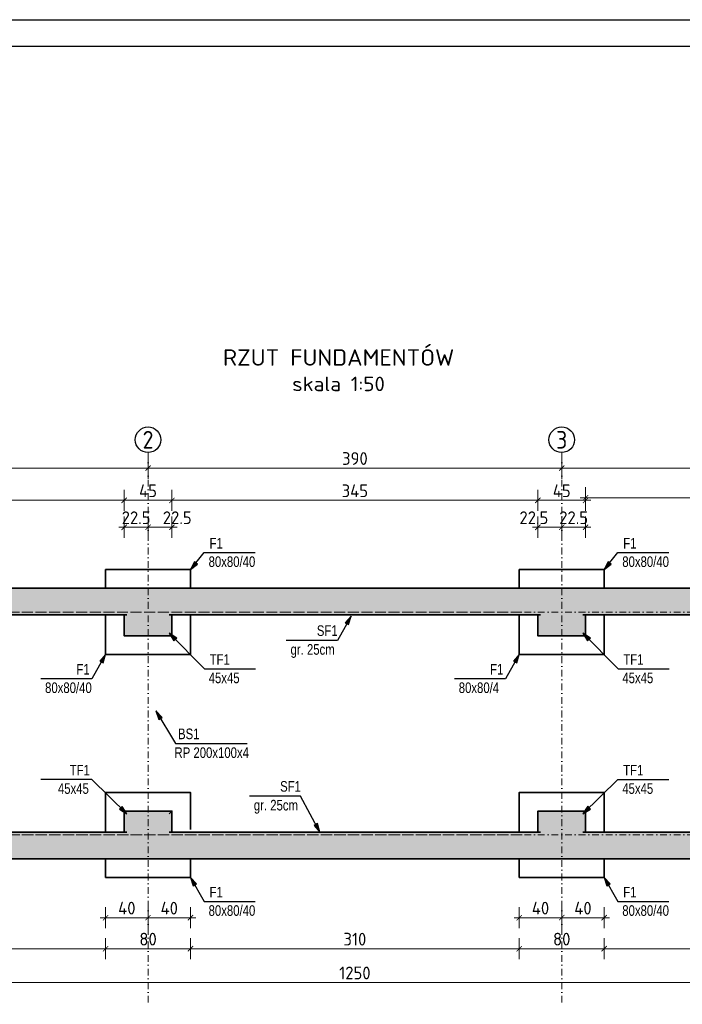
# Model space of a CAD drawing. Header units: millimetres. Extents: x -28780 to -24680, y -4813 to -596.
# Tile 7 of 10: x -27893 to -27269, y -1524 to -596. Entities that reach past the tile are written whole.
import ezdxf
from ezdxf.enums import TextEntityAlignment as Align

# ---------------------------------------------------------------- set-up
doc = ezdxf.new("R2010")
doc.units = ezdxf.units.MM
doc.header["$LTSCALE"] = 25
doc.linetypes.add('CONTINOUS', pattern=[0, 0])
doc.linetypes.add('DASHDOTX2', pattern=[50.8, 25.4, -12.7, 0, -12.7])
for name, color, linetype, lineweight in [('B_HATCH', 8, 'Continuous', 0), ('C_OPIS OSI', 163, 'CONTINOUS', 25), ('C_OPISY', 51, 'Continuous', 13), ('C_WYMIARY', 113, 'Continuous', 13), ('G_FUNDAMENTY', 60, 'Continuous', 35), ('G_ŻELBET SŁUPY', 154, 'Continuous', 35), ('G_ŻELBET ŚCIANY', 86, 'Continuous', 35), ('MW_osie', 252, 'DASHDOTX2', 9)]:
    doc.layers.add(name, color=color, linetype=linetype, lineweight=lineweight)
for name, color, linetype in [('BA_odn', 8, 'Continuous'), ('BA_ram', 2, 'Continuous'), ('BA_txc', 40, 'Continuous'), ('ramka_wewnetrzna', 2, 'Continuous'), ('ramka_zewnetrzna', 1, 'Continuous')]:
    doc.layers.add(name, color=color, linetype=linetype)
doc.styles.add('BIKWYM', font='bikromsw.shx', dxfattribs={"width": 0.8})
doc.styles.add('isocpeur', font='isocpeur.ttf', dxfattribs={"width": 0.95})
doc.styles.add('konstrux', font='txt', dxfattribs={"width": 0.95})
doc.styles.get("Standard").update_dxf_attribs({"font": 'arial.ttf'})
doc.dimstyles.new('BA_ST_50_cm', dxfattribs={"dimscale": 0.5, "dimtxt": 25, "dimasz": 1.666667, "dimexe": 24, "dimexo": 0, "dimgap": 7.5, "dimtad": 1, "dimdec": 1, "dimrnd": 0.5, "dimdsep": 46, "dimtxsty": 'BIKWYM', "dimblk": 'WYM-ST', "dimcen": 0, "dimdle": 20, "dimclrd": 256, "dimclre": 256, "dimclrt": 7, "dimadec": 0, "dimazin": 0, "dimtfac": 0.033333, "dimtdec": 1, "dimtix": 1, "dimtmove": 2, "dimatfit": 3, "dimldrblk": 'WYM-ST', "dimfxl": 1, "dimtvp": 0.8, "dimtolj": 1, "dimtzin": 0, "dimarcsym": 0})
doc.dimstyles.new('k_50', dxfattribs={"dimtxt": 12, "dimasz": 2.5, "dimexe": 0.18, "dimexo": 0.0625, "dimgap": 3, "dimtad": 1, "dimtoh": 1, "dimdec": 0, "dimzin": 0, "dimdsep": 46, "dimtxsty": 'isocpeur', "dimblk": 'usero', "dimcen": 0.045, "dimse1": 1, "dimse2": 1, "dimclrd": 256, "dimclrt": 256, "dimadec": 0, "dimazin": 0, "dimtfac": 1, "dimtdec": 0, "dimtix": 1, "dimtmove": 0, "dimatfit": 3, "dimldrblk": 'DOT', "dimfxl": 0.18, "dimtolj": 1, "dimtzin": 0, "dimlwd": 0, "dimarcsym": 0})

# ---------------------------------------------------------------- blocks, each defined once
blk = doc.blocks.new('*U254')
at = {"layer": 'ramka_wewnetrzna'}
blk.add_lwpolyline([(30, 5), (30, 292), (815, 292), (815, 5)], close=True, dxfattribs=at)
at = {"layer": 'ramka_zewnetrzna'}
blk.add_lwpolyline([(0, 0), (0, 297), (820, 297), (820, 0)], close=True, dxfattribs=at)
for tag, height, p in [('TYTUL', 10, (21.33, -10.84)), ('SKALA', 5, (47.88, -22.75)), ('JEDNOSTKA', 5, (56.5, -30.22))]:
    blk.add_attdef(tag, text='', height=height).set_placement(p, align=Align.MIDDLE_LEFT)
blk = doc.blocks.new('WYM-ST')
blk.add_hatch(color=256).paths.add_polyline_path([(0, 0), (-13, 2.9), (-13, -2.9)])
blk.add_lwpolyline([(0, 0), (-13, 2.9), (-13, -2.9), (0, 0)])
blk = doc.blocks.new('usero')
at = {"lineweight": 0}
for p, q in [((0, 4), (0, -4)), ((-2, 0), (2, 0))]:
    blk.add_line(p, q, dxfattribs=at)
at = {"lineweight": 0, "const_width": 0.3}
blk.add_lwpolyline([(1, 1), (-1, -1)], dxfattribs=at)
blk = doc.blocks.new('*D975')
at = {"layer": 'C_WYMIARY', "lineweight": 0}
blk.add_line((-27809.69, -1442.7), (-27774.69, -1442.7), dxfattribs=at)
at = {"layer": 'Defpoints', "color": 0}
for p in [(-27812.19, -1404.69), (-27772.19, -1404.69), (-27772.19, -1442.7)]:
    blk.add_point(p, dxfattribs=at)
at = {"layer": 'C_WYMIARY', "lineweight": 0, "xscale": 2.5, "yscale": 2.5, "zscale": 2.5, "rotation": 180}
blk.add_blockref('usero', (-27812.19, -1442.7), dxfattribs=at)
at = {"layer": 'C_WYMIARY', "lineweight": 0, "xscale": 2.5, "yscale": 2.5, "zscale": 2.5}
blk.add_blockref('usero', (-27772.19, -1442.7), dxfattribs=at)
at = {"layer": 'C_WYMIARY', "insert": (-27792.19, -1433.7), "char_height": 12, "attachment_point": 5, "style": 'isocpeur'}
blk.add_mtext('\\A1;40', dxfattribs=at)
blk = doc.blocks.new('_DOT')
at = {"color": 0, "linetype": 'ByBlock'}
blk.add_line((-0.5, 0), (-1, 0), dxfattribs=at)
at = {"color": 0, "linetype": 'ByBlock', "const_width": 0.5}
blk.add_lwpolyline([(-0.25, 0, 1), (0.25, 0, 1)], format="xyb", close=True, dxfattribs=at)
blk = doc.blocks.new('*D976')
at = {"layer": 'C_WYMIARY', "lineweight": 0}
blk.add_line((-27769.69, -1442.7), (-27734.69, -1442.7), dxfattribs=at)
at = {"layer": 'Defpoints', "color": 0}
for p in [(-27772.19, -1404.69), (-27732.19, -1404.69), (-27732.19, -1442.7)]:
    blk.add_point(p, dxfattribs=at)
at = {"layer": 'C_WYMIARY', "lineweight": 0, "xscale": 2.5, "yscale": 2.5, "zscale": 2.5, "rotation": 180}
blk.add_blockref('usero', (-27772.19, -1442.7), dxfattribs=at)
at = {"layer": 'C_WYMIARY', "lineweight": 0, "xscale": 2.5, "yscale": 2.5, "zscale": 2.5}
blk.add_blockref('usero', (-27732.19, -1442.7), dxfattribs=at)
at = {"layer": 'C_WYMIARY', "insert": (-27752.19, -1433.7), "char_height": 12, "attachment_point": 5, "style": 'isocpeur'}
blk.add_mtext('\\A1;40', dxfattribs=at)
blk = doc.blocks.new('*D977')
at = {"layer": 'C_WYMIARY', "lineweight": 0}
blk.add_line((-27419.69, -1442.7), (-27384.69, -1442.7), dxfattribs=at)
at = {"layer": 'Defpoints', "color": 0}
for p in [(-27422.19, -1404.69), (-27382.19, -1404.69), (-27382.19, -1442.7)]:
    blk.add_point(p, dxfattribs=at)
at = {"layer": 'C_WYMIARY', "lineweight": 0, "xscale": 2.5, "yscale": 2.5, "zscale": 2.5, "rotation": 180}
blk.add_blockref('usero', (-27422.19, -1442.7), dxfattribs=at)
at = {"layer": 'C_WYMIARY', "lineweight": 0, "xscale": 2.5, "yscale": 2.5, "zscale": 2.5}
blk.add_blockref('usero', (-27382.19, -1442.7), dxfattribs=at)
at = {"layer": 'C_WYMIARY', "insert": (-27402.19, -1433.7), "char_height": 12, "attachment_point": 5, "style": 'isocpeur'}
blk.add_mtext('\\A1;40', dxfattribs=at)
blk = doc.blocks.new('*D978')
at = {"layer": 'C_WYMIARY', "lineweight": 0}
blk.add_line((-27379.69, -1442.7), (-27344.69, -1442.7), dxfattribs=at)
at = {"layer": 'Defpoints', "color": 0}
for p in [(-27382.19, -1404.69), (-27342.19, -1404.69), (-27342.19, -1442.7)]:
    blk.add_point(p, dxfattribs=at)
at = {"layer": 'C_WYMIARY', "lineweight": 0, "xscale": 2.5, "yscale": 2.5, "zscale": 2.5, "rotation": 180}
blk.add_blockref('usero', (-27382.19, -1442.7), dxfattribs=at)
at = {"layer": 'C_WYMIARY', "lineweight": 0, "xscale": 2.5, "yscale": 2.5, "zscale": 2.5}
blk.add_blockref('usero', (-27342.19, -1442.7), dxfattribs=at)
at = {"layer": 'C_WYMIARY', "insert": (-27362.19, -1433.7), "char_height": 12, "attachment_point": 5, "style": 'isocpeur'}
blk.add_mtext('\\A1;40', dxfattribs=at)
blk = doc.blocks.new('*D982')
at = {"layer": 'C_WYMIARY', "lineweight": 0}
blk.add_line((-28119.69, -1471.91), (-27814.69, -1471.91), dxfattribs=at)
at = {"layer": 'Defpoints', "color": 0}
for p in [(-28122.19, -1404.69), (-27812.19, -1404.69), (-27812.19, -1471.91)]:
    blk.add_point(p, dxfattribs=at)
at = {"layer": 'C_WYMIARY', "lineweight": 0, "xscale": 2.5, "yscale": 2.5, "zscale": 2.5, "rotation": 180}
blk.add_blockref('usero', (-28122.19, -1471.91), dxfattribs=at)
at = {"layer": 'C_WYMIARY', "lineweight": 0, "xscale": 2.5, "yscale": 2.5, "zscale": 2.5}
blk.add_blockref('usero', (-27812.19, -1471.91), dxfattribs=at)
at = {"layer": 'C_WYMIARY', "insert": (-27967.19, -1462.91), "char_height": 12, "attachment_point": 5, "style": 'isocpeur'}
blk.add_mtext('\\A1;310', dxfattribs=at)
blk = doc.blocks.new('*D983')
at = {"layer": 'C_WYMIARY', "lineweight": 0}
blk.add_line((-27809.69, -1471.91), (-27734.69, -1471.91), dxfattribs=at)
at = {"layer": 'Defpoints', "color": 0}
for p in [(-27812.19, -1404.69), (-27732.19, -1404.69), (-27732.19, -1471.91)]:
    blk.add_point(p, dxfattribs=at)
at = {"layer": 'C_WYMIARY', "lineweight": 0, "xscale": 2.5, "yscale": 2.5, "zscale": 2.5, "rotation": 180}
blk.add_blockref('usero', (-27812.19, -1471.91), dxfattribs=at)
at = {"layer": 'C_WYMIARY', "lineweight": 0, "xscale": 2.5, "yscale": 2.5, "zscale": 2.5}
blk.add_blockref('usero', (-27732.19, -1471.91), dxfattribs=at)
at = {"layer": 'C_WYMIARY', "insert": (-27772.19, -1462.91), "char_height": 12, "attachment_point": 5, "style": 'isocpeur'}
blk.add_mtext('\\A1;80', dxfattribs=at)
blk = doc.blocks.new('*D984')
at = {"layer": 'C_WYMIARY', "lineweight": 0}
blk.add_line((-27729.69, -1471.91), (-27424.69, -1471.91), dxfattribs=at)
at = {"layer": 'Defpoints', "color": 0}
for p in [(-27732.19, -1404.69), (-27422.19, -1404.69), (-27422.19, -1471.91)]:
    blk.add_point(p, dxfattribs=at)
at = {"layer": 'C_WYMIARY', "lineweight": 0, "xscale": 2.5, "yscale": 2.5, "zscale": 2.5, "rotation": 180}
blk.add_blockref('usero', (-27732.19, -1471.91), dxfattribs=at)
at = {"layer": 'C_WYMIARY', "lineweight": 0, "xscale": 2.5, "yscale": 2.5, "zscale": 2.5}
blk.add_blockref('usero', (-27422.19, -1471.91), dxfattribs=at)
at = {"layer": 'C_WYMIARY', "insert": (-27577.19, -1462.91), "char_height": 12, "attachment_point": 5, "style": 'isocpeur'}
blk.add_mtext('\\A1;310', dxfattribs=at)
blk = doc.blocks.new('*D985')
at = {"layer": 'C_WYMIARY', "lineweight": 0}
blk.add_line((-27419.69, -1471.91), (-27344.69, -1471.91), dxfattribs=at)
at = {"layer": 'Defpoints', "color": 0}
for p in [(-27342.19, -1395.94), (-27422.19, -1404.69), (-27342.19, -1471.91)]:
    blk.add_point(p, dxfattribs=at)
at = {"layer": 'C_WYMIARY', "lineweight": 0, "xscale": 2.5, "yscale": 2.5, "zscale": 2.5, "rotation": 180}
blk.add_blockref('usero', (-27422.19, -1471.91), dxfattribs=at)
at = {"layer": 'C_WYMIARY', "lineweight": 0, "xscale": 2.5, "yscale": 2.5, "zscale": 2.5}
blk.add_blockref('usero', (-27342.19, -1471.91), dxfattribs=at)
at = {"layer": 'C_WYMIARY', "insert": (-27382.19, -1462.91), "char_height": 12, "attachment_point": 5, "style": 'isocpeur'}
blk.add_mtext('\\A1;80', dxfattribs=at)
blk = doc.blocks.new('*D986')
at = {"layer": 'C_WYMIARY', "lineweight": 0}
blk.add_line((-27339.69, -1471.91), (-27034.69, -1471.91), dxfattribs=at)
at = {"layer": 'Defpoints', "color": 0}
for p in [(-27342.19, -1395.94), (-27032.19, -1404.69), (-27032.19, -1471.91)]:
    blk.add_point(p, dxfattribs=at)
at = {"layer": 'C_WYMIARY', "lineweight": 0, "xscale": 2.5, "yscale": 2.5, "zscale": 2.5, "rotation": 180}
blk.add_blockref('usero', (-27342.19, -1471.91), dxfattribs=at)
at = {"layer": 'C_WYMIARY', "lineweight": 0, "xscale": 2.5, "yscale": 2.5, "zscale": 2.5}
blk.add_blockref('usero', (-27032.19, -1471.91), dxfattribs=at)
at = {"layer": 'C_WYMIARY', "insert": (-27187.19, -1462.91), "char_height": 12, "attachment_point": 5, "style": 'isocpeur'}
blk.add_mtext('\\A1;310', dxfattribs=at)
blk = doc.blocks.new('*D988')
at = {"layer": 'C_WYMIARY', "lineweight": 0}
blk.add_line((-28199.69, -1503.8), (-26954.69, -1503.8), dxfattribs=at)
at = {"layer": 'Defpoints', "color": 0}
for p in [(-28202.19, -1404.69), (-26952.19, -1404.69), (-26952.19, -1503.8)]:
    blk.add_point(p, dxfattribs=at)
at = {"layer": 'C_WYMIARY', "lineweight": 0, "xscale": 2.5, "yscale": 2.5, "zscale": 2.5, "rotation": 180}
blk.add_blockref('usero', (-28202.19, -1503.8), dxfattribs=at)
at = {"layer": 'C_WYMIARY', "lineweight": 0, "xscale": 2.5, "yscale": 2.5, "zscale": 2.5}
blk.add_blockref('usero', (-26952.19, -1503.8), dxfattribs=at)
at = {"layer": 'C_WYMIARY', "insert": (-27577.19, -1494.8), "char_height": 12, "attachment_point": 5, "style": 'isocpeur'}
blk.add_mtext('\\A1;1250', dxfattribs=at)
blk = doc.blocks.new('*D999')
at = {"layer": 'C_WYMIARY', "lineweight": 0}
for p, q in [((-27797.19, -1074.77), (-27799.69, -1074.77)), ((-27794.69, -1074.77), (-27772.19, -1074.77)), ((-27769.69, -1074.77), (-27767.19, -1074.77))]:
    blk.add_line(p, q, dxfattribs=at)
at = {"layer": 'Defpoints', "color": 0}
for p in [(-27772.19, -1074.77), (-27794.69, -1157.19), (-27772.19, -1154.69)]:
    blk.add_point(p, dxfattribs=at)
at = {"layer": 'C_WYMIARY', "lineweight": 0, "xscale": 2.5, "yscale": 2.5, "zscale": 2.5}
blk.add_blockref('usero', (-27794.69, -1074.77), dxfattribs=at)
at = {"layer": 'C_WYMIARY', "lineweight": 0, "xscale": 2.5, "yscale": 2.5, "zscale": 2.5, "rotation": 180}
blk.add_blockref('usero', (-27772.19, -1074.77), dxfattribs=at)
at = {"layer": 'C_WYMIARY', "insert": (-27783.44, -1065.77), "char_height": 12, "attachment_point": 5, "style": 'isocpeur'}
blk.add_mtext('\\A1;22.5', dxfattribs=at)
blk = doc.blocks.new('*D1000')
at = {"layer": 'C_WYMIARY', "lineweight": 0}
blk.add_line((-27769.69, -1074.77), (-27752.19, -1074.77), dxfattribs=at)
at = {"layer": 'Defpoints', "color": 0}
for p in [(-27749.69, -1074.77), (-27772.19, -1154.69), (-27749.69, -1157.19)]:
    blk.add_point(p, dxfattribs=at)
at = {"layer": 'C_WYMIARY', "lineweight": 0, "xscale": 2.5, "yscale": 2.5, "zscale": 2.5, "rotation": 180}
blk.add_blockref('usero', (-27772.19, -1074.77), dxfattribs=at)
at = {"layer": 'C_WYMIARY', "lineweight": 0, "xscale": 2.5, "yscale": 2.5, "zscale": 2.5}
blk.add_blockref('usero', (-27749.69, -1074.77), dxfattribs=at)
at = {"layer": 'C_WYMIARY', "insert": (-27744.69, -1065.77), "char_height": 12, "attachment_point": 5, "style": 'isocpeur'}
blk.add_mtext('\\A1;22.5', dxfattribs=at)
blk = doc.blocks.new('*D1001')
at = {"layer": 'C_WYMIARY', "lineweight": 0}
blk.add_line((-27402.19, -1074.77), (-27384.69, -1074.77), dxfattribs=at)
at = {"layer": 'Defpoints', "color": 0}
for p in [(-27382.19, -1074.77), (-27404.69, -1167.19), (-27382.19, -1167.19)]:
    blk.add_point(p, dxfattribs=at)
at = {"layer": 'C_WYMIARY', "lineweight": 0, "xscale": 2.5, "yscale": 2.5, "zscale": 2.5, "rotation": 180}
blk.add_blockref('usero', (-27404.69, -1074.77), dxfattribs=at)
at = {"layer": 'C_WYMIARY', "lineweight": 0, "xscale": 2.5, "yscale": 2.5, "zscale": 2.5}
blk.add_blockref('usero', (-27382.19, -1074.77), dxfattribs=at)
at = {"layer": 'C_WYMIARY', "insert": (-27408.44, -1065.77), "char_height": 12, "attachment_point": 5, "style": 'isocpeur'}
blk.add_mtext('\\A1;22.5', dxfattribs=at)
blk = doc.blocks.new('*D1002')
at = {"layer": 'C_WYMIARY', "lineweight": 0}
for p, q in [((-27384.69, -1074.77), (-27387.19, -1074.77)), ((-27382.19, -1074.77), (-27359.69, -1074.77)), ((-27357.19, -1074.77), (-27354.69, -1074.77))]:
    blk.add_line(p, q, dxfattribs=at)
at = {"layer": 'Defpoints', "color": 0}
for p in [(-27359.69, -1074.77), (-27382.19, -1167.19), (-27359.69, -1167.19)]:
    blk.add_point(p, dxfattribs=at)
at = {"layer": 'C_WYMIARY', "lineweight": 0, "xscale": 2.5, "yscale": 2.5, "zscale": 2.5}
blk.add_blockref('usero', (-27382.19, -1074.77), dxfattribs=at)
at = {"layer": 'C_WYMIARY', "lineweight": 0, "xscale": 2.5, "yscale": 2.5, "zscale": 2.5, "rotation": 180}
blk.add_blockref('usero', (-27359.69, -1074.77), dxfattribs=at)
at = {"layer": 'C_WYMIARY', "insert": (-27370.94, -1065.77), "char_height": 12, "attachment_point": 5, "style": 'isocpeur'}
blk.add_mtext('\\A1;22.5', dxfattribs=at)
blk = doc.blocks.new('*D1006')
at = {"layer": 'C_WYMIARY', "lineweight": 0}
blk.add_line((-28137.19, -1049.39), (-27797.19, -1049.39), dxfattribs=at)
at = {"layer": 'Defpoints', "color": 0}
for p in [(-27794.69, -1049.39), (-28139.69, -1157.19), (-27794.69, -1177.19)]:
    blk.add_point(p, dxfattribs=at)
at = {"layer": 'C_WYMIARY', "lineweight": 0, "xscale": 2.5, "yscale": 2.5, "zscale": 2.5, "rotation": 180}
blk.add_blockref('usero', (-28139.69, -1049.39), dxfattribs=at)
at = {"layer": 'C_WYMIARY', "lineweight": 0, "xscale": 2.5, "yscale": 2.5, "zscale": 2.5}
blk.add_blockref('usero', (-27794.69, -1049.39), dxfattribs=at)
at = {"layer": 'C_WYMIARY', "insert": (-27967.19, -1040.39), "char_height": 12, "attachment_point": 5, "style": 'isocpeur'}
blk.add_mtext('\\A1;345', dxfattribs=at)
blk = doc.blocks.new('*D1007')
at = {"layer": 'C_WYMIARY', "lineweight": 0}
blk.add_line((-27792.19, -1049.39), (-27752.21, -1049.39), dxfattribs=at)
at = {"layer": 'Defpoints', "color": 0}
for p in [(-27749.71, -1049.39), (-27749.71, -1167.19), (-27794.69, -1177.19)]:
    blk.add_point(p, dxfattribs=at)
at = {"layer": 'C_WYMIARY', "lineweight": 0, "xscale": 2.5, "yscale": 2.5, "zscale": 2.5, "rotation": 180}
blk.add_blockref('usero', (-27794.69, -1049.39), dxfattribs=at)
at = {"layer": 'C_WYMIARY', "lineweight": 0, "xscale": 2.5, "yscale": 2.5, "zscale": 2.5}
blk.add_blockref('usero', (-27749.71, -1049.39), dxfattribs=at)
at = {"layer": 'C_WYMIARY', "insert": (-27772.2, -1040.39), "char_height": 12, "attachment_point": 5, "style": 'isocpeur'}
blk.add_mtext('\\A1;45', dxfattribs=at)
blk = doc.blocks.new('*D1008')
at = {"layer": 'C_WYMIARY', "lineweight": 0}
blk.add_line((-27747.21, -1049.39), (-27407.19, -1049.39), dxfattribs=at)
at = {"layer": 'Defpoints', "color": 0}
for p in [(-27404.69, -1049.39), (-27749.71, -1167.19), (-27404.69, -1167.19)]:
    blk.add_point(p, dxfattribs=at)
at = {"layer": 'C_WYMIARY', "lineweight": 0, "xscale": 2.5, "yscale": 2.5, "zscale": 2.5, "rotation": 180}
blk.add_blockref('usero', (-27749.71, -1049.39), dxfattribs=at)
at = {"layer": 'C_WYMIARY', "lineweight": 0, "xscale": 2.5, "yscale": 2.5, "zscale": 2.5}
blk.add_blockref('usero', (-27404.69, -1049.39), dxfattribs=at)
at = {"layer": 'C_WYMIARY', "insert": (-27577.2, -1040.39), "char_height": 12, "attachment_point": 5, "style": 'isocpeur'}
blk.add_mtext('\\A1;345', dxfattribs=at)
blk = doc.blocks.new('*D1009')
at = {"layer": 'C_WYMIARY', "lineweight": 0}
blk.add_line((-27402.19, -1049.39), (-27362.19, -1049.39), dxfattribs=at)
at = {"layer": 'Defpoints', "color": 0}
for p in [(-27359.69, -1049.39), (-27404.69, -1167.19), (-27359.69, -1167.19)]:
    blk.add_point(p, dxfattribs=at)
at = {"layer": 'C_WYMIARY', "lineweight": 0, "xscale": 2.5, "yscale": 2.5, "zscale": 2.5, "rotation": 180}
blk.add_blockref('usero', (-27404.69, -1049.39), dxfattribs=at)
at = {"layer": 'C_WYMIARY', "lineweight": 0, "xscale": 2.5, "yscale": 2.5, "zscale": 2.5}
blk.add_blockref('usero', (-27359.69, -1049.39), dxfattribs=at)
at = {"layer": 'C_WYMIARY', "insert": (-27382.19, -1040.39), "char_height": 12, "attachment_point": 5, "style": 'isocpeur'}
blk.add_mtext('\\A1;45', dxfattribs=at)
blk = doc.blocks.new('*D1010')
at = {"layer": 'C_WYMIARY', "lineweight": 0}
blk.add_line((-27357.19, -1046.89), (-27017.19, -1046.89), dxfattribs=at)
at = {"layer": 'Defpoints', "color": 0}
for p in [(-27014.69, -1046.89), (-27014.69, -1157.19), (-27359.69, -1167.19)]:
    blk.add_point(p, dxfattribs=at)
at = {"layer": 'C_WYMIARY', "lineweight": 0, "xscale": 2.5, "yscale": 2.5, "zscale": 2.5, "rotation": 180}
blk.add_blockref('usero', (-27359.69, -1046.89), dxfattribs=at)
at = {"layer": 'C_WYMIARY', "lineweight": 0, "xscale": 2.5, "yscale": 2.5, "zscale": 2.5}
blk.add_blockref('usero', (-27014.69, -1046.89), dxfattribs=at)
at = {"layer": 'C_WYMIARY', "insert": (-27187.19, -1037.89), "char_height": 12, "attachment_point": 5, "style": 'isocpeur'}
blk.add_mtext('\\A1;345', dxfattribs=at)
blk = doc.blocks.new('*D1012')
at = {"layer": 'C_WYMIARY', "lineweight": 0}
blk.add_line((-28159.69, -1018.99), (-27774.69, -1018.99), dxfattribs=at)
at = {"layer": 'Defpoints', "color": 0}
for p in [(-27772.19, -1018.99), (-28162.19, -1114.69), (-27772.19, -1114.69)]:
    blk.add_point(p, dxfattribs=at)
at = {"layer": 'C_WYMIARY', "lineweight": 0, "xscale": 2.5, "yscale": 2.5, "zscale": 2.5, "rotation": 180}
blk.add_blockref('usero', (-28162.19, -1018.99), dxfattribs=at)
at = {"layer": 'C_WYMIARY', "lineweight": 0, "xscale": 2.5, "yscale": 2.5, "zscale": 2.5}
blk.add_blockref('usero', (-27772.19, -1018.99), dxfattribs=at)
at = {"layer": 'C_WYMIARY', "insert": (-27967.19, -1009.99), "char_height": 12, "attachment_point": 5, "style": 'isocpeur'}
blk.add_mtext('\\A1;390', dxfattribs=at)
blk = doc.blocks.new('*D1013')
at = {"layer": 'C_WYMIARY', "lineweight": 0}
blk.add_line((-27769.69, -1018.99), (-27384.69, -1018.99), dxfattribs=at)
at = {"layer": 'Defpoints', "color": 0}
for p in [(-27382.19, -1018.99), (-27382.19, -1046.39), (-27772.19, -1114.69)]:
    blk.add_point(p, dxfattribs=at)
at = {"layer": 'C_WYMIARY', "lineweight": 0, "xscale": 2.5, "yscale": 2.5, "zscale": 2.5, "rotation": 180}
blk.add_blockref('usero', (-27772.19, -1018.99), dxfattribs=at)
at = {"layer": 'C_WYMIARY', "lineweight": 0, "xscale": 2.5, "yscale": 2.5, "zscale": 2.5}
blk.add_blockref('usero', (-27382.19, -1018.99), dxfattribs=at)
at = {"layer": 'C_WYMIARY', "insert": (-27577.19, -1009.99), "char_height": 12, "attachment_point": 5, "style": 'isocpeur'}
blk.add_mtext('\\A1;390', dxfattribs=at)
blk = doc.blocks.new('*D1014')
at = {"layer": 'C_WYMIARY', "lineweight": 0}
blk.add_line((-27379.69, -1018.99), (-26994.69, -1018.99), dxfattribs=at)
at = {"layer": 'Defpoints', "color": 0}
for p in [(-26992.19, -1018.99), (-27382.19, -1046.39), (-26992.19, -1046.39)]:
    blk.add_point(p, dxfattribs=at)
at = {"layer": 'C_WYMIARY', "lineweight": 0, "xscale": 2.5, "yscale": 2.5, "zscale": 2.5, "rotation": 180}
blk.add_blockref('usero', (-27382.19, -1018.99), dxfattribs=at)
at = {"layer": 'C_WYMIARY', "lineweight": 0, "xscale": 2.5, "yscale": 2.5, "zscale": 2.5}
blk.add_blockref('usero', (-26992.19, -1018.99), dxfattribs=at)
at = {"layer": 'C_WYMIARY', "insert": (-27187.19, -1009.99), "char_height": 12, "attachment_point": 5, "style": 'isocpeur'}
blk.add_mtext('\\A1;390', dxfattribs=at)

msp = doc.modelspace()

# ---------------------------------------------------------------- hatches: boundary and pattern name
at = {"layer": 'B_HATCH', "lineweight": 15, "transparency": 33554482}
h = msp.add_hatch(dxfattribs=at)
h.set_pattern_fill('ANSI33', color=256, scale=20, angle=360)
h.set_pattern_definition([(45, (-4770496.581, -5498076.3756), (-3.535533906, 3.535533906), []), (45, (-4770493.0456, -5498076.3756), (-3.535533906, 3.535533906), [2.5, -1.25])])
h.paths.add_polyline_path([(-28162.19, -1364.69), (-28162.19, -1154.69), (-27772.19, -1154.69), (-27772.19, -1177.19), (-27794.69, -1177.19), (-27794.69, -1157.19), (-28139.69, -1157.19), (-28139.69, -1177.19), (-28159.69, -1177.19), (-28159.69, -1342.19), (-28139.69, -1342.19), (-28139.69, -1362.19), (-27794.69, -1362.19), (-27794.69, -1342.19), (-27772.19, -1342.19), (-27772.19, -1364.69)])
h.paths.add_polyline_path([(-27382.19, -1359.69), (-27382.19, -1342.19), (-27359.69, -1342.19), (-27359.69, -1362.19), (-27014.69, -1362.19), (-27014.69, -1342.19), (-26994.69, -1342.19), (-26994.69, -1177.19), (-27014.69, -1177.19), (-27014.69, -1157.19), (-27359.69, -1157.19), (-27359.69, -1177.19), (-27382.19, -1177.19), (-27382.19, -1154.69), (-26992.19, -1154.69), (-26992.19, -1359.69), (-27001.44, -1359.69, 0.414214), (-27002.19, -1360.44), (-27002.19, -1364.69), (-27372.19, -1364.69), (-27372.19, -1360.44, 0.414214), (-27372.94, -1359.69)])
h.paths.add_polyline_path([(-28162.19, -1387.19), (-28142.19, -1387.19), (-27772.19, -1387.19), (-27772.19, -1364.69), (-28162.19, -1364.69)])
h.paths.add_polyline_path([(-27772.19, -1177.19), (-27749.72, -1177.19), (-27749.69, -1157.19), (-27404.69, -1157.19), (-27404.69, -1177.19), (-27382.19, -1177.19), (-27382.19, -1154.69), (-27772.19, -1154.69)])
h.paths.add_polyline_path([(-27772.19, -1387.19), (-27772.19, -1364.69), (-27392.19, -1364.69), (-27392.19, -1368.94, 0.414214), (-27391.44, -1369.69), (-27382.19, -1369.69), (-27382.19, -1387.19)])
h.paths.add_polyline_path([(-27382.19, -1387.19), (-27382.19, -1369.69), (-27372.94, -1369.69, 0.414214), (-27372.19, -1368.94), (-27372.19, -1364.69), (-27002.19, -1364.69), (-27002.19, -1368.94, 0.414214), (-27001.44, -1369.69), (-26992.19, -1369.69), (-26992.08, -1387.19)])
h.paths.add_polyline_path([(-28162.19, -1154.69), (-27772.19, -1154.69), (-27772.19, -1132.19), (-28142.19, -1132.19), (-28162.19, -1132.19)])
h.paths.add_polyline_path([(-27772.19, -1154.69), (-27382.19, -1154.69), (-27382.19, -1132.19), (-27772.19, -1132.19)])
h.paths.add_polyline_path([(-27382.19, -1154.69), (-26992.19, -1154.69), (-26992.19, -1132.19), (-27382.19, -1132.19)])
h.paths.add_polyline_path([(-27772.19, -1364.69), (-27772.19, -1342.19), (-27749.69, -1342.19), (-27749.69, -1362.19), (-27404.69, -1362.19), (-27404.69, -1342.19), (-27382.19, -1342.19), (-27382.19, -1359.69), (-27391.44, -1359.69, 0.414214), (-27392.19, -1360.44), (-27392.19, -1364.69)])
h.paths.add_polyline_path([(-28184.69, -1364.69), (-28162.19, -1364.69), (-28162.19, -1154.69), (-28184.69, -1154.69), (-28184.69, -1174.69), (-28184.69, -1344.69)])
h.paths.add_polyline_path([(-26992.19, -1359.69), (-26992.19, -1154.69), (-26969.69, -1154.69), (-26969.69, -1174.72), (-26969.69, -1344.65), (-26969.69, -1344.69), (-26969.69, -1364.69), (-26982.19, -1364.69), (-26982.19, -1360.44, 0.414214), (-26982.94, -1359.69)])
h.paths.add_polyline_path([(-28184.69, -1387.19), (-28162.19, -1387.19), (-28162.19, -1364.69), (-28184.69, -1364.69)])
h.paths.add_polyline_path([(-26992.19, -1387.19), (-26992.19, -1369.69), (-26982.94, -1369.69, 0.414214), (-26982.19, -1368.94), (-26982.19, -1364.69), (-26969.69, -1364.69), (-26969.69, -1387.19)])
h.paths.add_polyline_path([(-28184.69, -1154.69), (-28162.19, -1154.69), (-28162.19, -1132.19), (-28184.69, -1132.19)])
h.paths.add_polyline_path([(-26992.19, -1154.69), (-26969.69, -1154.69), (-26969.69, -1132.19), (-26992.19, -1132.19)])
h.paths.add_polyline_path([(-27382.19, -1369.69), (-27382.19, -1369.29), (-27372.94, -1369.29, 0.414214), (-27372.59, -1368.94), (-27372.59, -1364.69), (-27372.19, -1364.69), (-27372.19, -1368.94, -0.414214), (-27372.94, -1369.69)])
h.paths.add_polyline_path([(-26992.19, -1369.69), (-26992.19, -1369.29), (-26982.94, -1369.29, 0.414214), (-26982.59, -1368.94), (-26982.59, -1364.69), (-26982.19, -1364.69), (-26982.19, -1368.94, -0.414214), (-26982.94, -1369.69)])
h.paths.add_polyline_path([(-27392.19, -1368.94), (-27392.19, -1364.69), (-27391.79, -1364.69), (-27391.79, -1368.94, 0.414214), (-27391.44, -1369.29), (-27382.19, -1369.29), (-27382.19, -1369.69), (-27391.44, -1369.69, -0.414214)])
h.paths.add_polyline_path([(-27002.19, -1368.94), (-27002.19, -1364.69), (-27001.79, -1364.69), (-27001.79, -1368.94, 0.414214), (-27001.44, -1369.29), (-26992.19, -1369.29), (-26992.19, -1369.69), (-27001.44, -1369.69, -0.414214)])
h.paths.add_polyline_path([(-27382.19, -1360.09), (-27382.19, -1359.69), (-27372.94, -1359.69, -0.414214), (-27372.19, -1360.44), (-27372.19, -1364.69), (-27372.59, -1364.69), (-27372.59, -1360.44, 0.414214), (-27372.94, -1360.09)])
h.paths.add_polyline_path([(-26992.19, -1360.09), (-26992.19, -1359.69), (-26982.94, -1359.69, -0.414214), (-26982.19, -1360.44), (-26982.19, -1364.69), (-26982.59, -1364.69), (-26982.59, -1360.44, 0.414214), (-26982.94, -1360.09)])
h.paths.add_polyline_path([(-27392.19, -1364.69), (-27392.19, -1360.44, -0.414214), (-27391.44, -1359.69), (-27382.19, -1359.69), (-27382.19, -1360.09), (-27391.44, -1360.09, 0.414214), (-27391.79, -1360.44), (-27391.79, -1364.69)])
h.paths.add_polyline_path([(-27002.19, -1364.69), (-27002.19, -1360.44, -0.414214), (-27001.44, -1359.69), (-26992.19, -1359.69), (-26992.19, -1360.09), (-27001.44, -1360.09, 0.414214), (-27001.79, -1360.44), (-27001.79, -1364.69)])
h.paths.add_polyline_path([(-26992.19, -1369.29), (-26982.94, -1369.29, 0.414214), (-26982.59, -1368.94), (-26982.59, -1364.69), (-26992.19, -1364.69)])
h.paths.add_polyline_path([(-27391.79, -1364.69), (-27382.19, -1364.69), (-27382.19, -1369.29), (-27391.44, -1369.29, -0.414214), (-27391.79, -1368.94)])
h.paths.add_polyline_path([(-27382.19, -1369.29), (-27372.94, -1369.29, 0.414214), (-27372.59, -1368.94), (-27372.59, -1364.69), (-27382.19, -1364.69)])
h.paths.add_polyline_path([(-27001.79, -1364.69), (-26992.19, -1364.69), (-26992.19, -1369.29), (-27001.44, -1369.29, -0.414214), (-27001.79, -1368.94)])
h.paths.add_polyline_path([(-26992.19, -1364.69), (-26982.59, -1364.69), (-26982.59, -1360.44, 0.414214), (-26982.94, -1360.09), (-26992.19, -1360.09)])
h.paths.add_polyline_path([(-27391.79, -1364.69), (-27382.19, -1364.69), (-27382.19, -1360.09), (-27391.44, -1360.09, 0.414214), (-27391.79, -1360.44)])
h.paths.add_polyline_path([(-27382.19, -1364.69), (-27372.59, -1364.69), (-27372.59, -1360.44, 0.414214), (-27372.94, -1360.09), (-27382.19, -1360.09)])
h.paths.add_polyline_path([(-27001.79, -1364.69), (-26992.19, -1364.69), (-26992.19, -1360.09), (-27001.44, -1360.09, 0.414214), (-27001.79, -1360.44)])

# ---------------------------------------------------------------- linework, layer by layer
at = {"layer": 'C_OPIS OSI', "color": 131}
for centre in [(-27772.19, -992.31), (-27382.19, -992.31)]:
    msp.add_circle(centre, 12.06, dxfattribs=at)
at = {"layer": 'G_FUNDAMENTY', "ltscale": 0.5}
for points in [[(-27812.19, -1132.19), (-27812.19, -1114.69), (-27732.19, -1114.69), (-27732.19, -1132.19)], [(-27422.19, -1132.19), (-27422.19, -1114.69), (-27342.19, -1114.69), (-27342.19, -1132.19)], [(-27732.19, -1157.19), (-27732.19, -1194.69), (-27732.19, -1194.69), (-27812.19, -1194.69), (-27812.19, -1157.19)], [(-27342.19, -1157.19), (-27342.19, -1194.69), (-27342.19, -1194.69), (-27422.19, -1194.69), (-27422.19, -1157.19)], [(-27732.19, -1359.69), (-27732.19, -1324.69), (-27732.19, -1324.69), (-27812.19, -1324.69), (-27812.19, -1362.19)], [(-27342.19, -1362.19), (-27342.19, -1324.69), (-27342.19, -1324.69), (-27422.19, -1324.69), (-27422.19, -1362.19)], [(-27812.19, -1387.19), (-27812.19, -1404.69), (-27732.19, -1404.69), (-27732.19, -1387.19)], [(-27422.19, -1387.19), (-27422.19, -1404.69), (-27342.19, -1404.69), (-27342.19, -1387.19)]]:
    msp.add_lwpolyline(points, dxfattribs=at)
at = {"layer": 'G_ŻELBET SŁUPY', "ltscale": 0.25}
for points in [[(-27749.69, -1157.19), (-27749.72, -1177.19), (-27794.69, -1177.19), (-27794.69, -1157.19)], [(-27359.69, -1157.19), (-27359.69, -1177.19), (-27404.69, -1177.19), (-27404.69, -1157.19)], [(-27749.69, -1342.19), (-27794.69, -1342.19), (-27794.69, -1362.19)], [(-27749.69, -1362.19), (-27749.69, -1362.19), (-27749.69, -1342.25), (-27752.19, -1344.69)], [(-27362.19, -1342.19), (-27404.69, -1342.19), (-27404.69, -1362.19)], [(-27362.19, -1362.19), (-27359.69, -1362.19), (-27359.69, -1342.19), (-27362.19, -1342.19)]]:
    msp.add_lwpolyline(points, dxfattribs=at)
at = {"layer": 'G_ŻELBET ŚCIANY', "ltscale": 0.25}
for p, q in [((-27362.19, -1157.19), (-27014.69, -1157.19)), ((-27362.19, -1362.19), (-27014.69, -1362.19))]:
    msp.add_line(p, q, dxfattribs=at)
for points in [[(-26969.69, -1132.19), (-28142.19, -1132.19)], [(-28139.69, -1157.19), (-27792.19, -1157.19)], [(-27752.19, -1157.19), (-27402.19, -1157.19)], [(-28142.19, -1362.19), (-27792.19, -1362.19)], [(-27752.19, -1362.19), (-27402.19, -1362.19)], [(-26969.69, -1387.19), (-28142.19, -1387.19)]]:
    msp.add_lwpolyline(points, dxfattribs=at)
at = {"layer": 'MW_osie', "ltscale": 0.01}
for points in [[(-27772.19, -1004.37), (-27772.19, -1524.32)], [(-27382.19, -1004.37), (-27382.19, -1524.32)], [(-26835.08, -1154.69), (-28354.51, -1154.69)], [(-27419.93, -1154.69), (-28354.51, -1154.69)], [(-26835.08, -1364.69), (-28354.51, -1364.69)], [(-27419.46, -1364.69), (-28354.51, -1364.69)]]:
    msp.add_lwpolyline(points, dxfattribs=at)

# ---------------------------------------------------------------- block references
at = {"layer": 'BA_ram', "xscale": 5, "yscale": 5, "zscale": 5}
msp.add_blockref('*U254', (-28780.02, -2081.45), dxfattribs=at)

# ---------------------------------------------------------------- texts
at = {"layer": 'BA_txc', "style": 'konstrux', "width": 0.8}
for s, p in [('F1', (-27714.23, -1094.86)), ('F1', (-27324.23, -1094.86)), ('80x80/40', (-27715.1, -1112.2)), ('80x80/40', (-27325.1, -1112.2)), ('SF1', (-27613.06, -1177.17)), ('gr. 25cm', (-27637.84, -1194.88)), ('TF1', (-27714.16, -1204.37)), ('TF1', (-27324.16, -1204.37)), ('F1', (-27839.75, -1213.63)), ('F1', (-27449.75, -1213.63)), ('45x45', (-27715.03, -1221.72)), ('45x45', (-27325.03, -1221.72)), ('80x80/40', (-27869.27, -1230.97)), ('80x80/4', (-27479.27, -1230.97)), ('BS1', (-27743.94, -1274.47)), ('RP 200x100x4', (-27747.26, -1292.18)), ('TF1', (-27846.04, -1308.66)), ('TF1', (-27324.23, -1308.66)), ('45x45', (-27857.16, -1326.01)), ('SF1', (-27647.67, -1323.94)), ('45x45', (-27325.1, -1326.01)), ('gr. 25cm', (-27672.45, -1341.65)), ('F1', (-27714.23, -1423.63)), ('F1', (-27324.23, -1423.63)), ('80x80/40', (-27715.1, -1440.97)), ('80x80/40', (-27325.1, -1440.97))]:
    msp.add_text(s, height=10, dxfattribs=at).set_placement(p)
at = {"layer": 'C_OPIS OSI', "color": 131, "style": 'isocpeur', "width": 0.9}
for s, p in [('2', (-27772.19, -992.31)), ('3', (-27382.19, -992.31))]:
    msp.add_text(s, height=16.65, rotation=360, dxfattribs=at).set_placement(p, align=Align.MIDDLE)
at = {"layer": 'C_OPISY', "insert": (-27592.58, -907.04), "char_height": 15.48, "width": 701.9873, "attachment_point": 2, "style": 'isocpeur'}
msp.add_mtext('{\\W1.05;RZUT FUNDAMENTÓW\\P\\A1;\\H0.8837x;skala 1:50 }', dxfattribs=at)

# ---------------------------------------------------------------- dimensions: what is measured, and where the dimension line sits
at = {"layer": 'C_WYMIARY'}
for base, p1, p2, override, picture, middle in [((-27772.19, -1018.99), (-28162.19, -1114.69), (-27772.19, -1114.69), {"dimblk": 'usero', "dimtmove": 1}, '*D1012', (-27967.19, -1009.99)), ((-27382.19, -1018.99), (-27772.19, -1114.69), (-27382.19, -1046.39), {"dimtmove": 1}, '*D1013', (-27577.19, -1009.99)), ((-26992.19, -1018.99), (-27382.19, -1046.39), (-26992.19, -1046.39), {"dimtmove": 1}, '*D1014', (-27187.19, -1009.99)), ((-27794.69, -1049.39), (-28139.69, -1157.19), (-27794.69, -1177.19), {"dimtmove": 1}, '*D1006', (-27967.19, -1040.39)), ((-27749.71, -1049.39), (-27794.69, -1177.19), (-27749.71, -1167.19), {"dimtmove": 1}, '*D1007', (-27772.2, -1040.39)), ((-27404.69, -1049.39), (-27749.71, -1167.19), (-27404.69, -1167.19), {"dimtmove": 1}, '*D1008', (-27577.2, -1040.39)), ((-27359.69, -1049.39), (-27404.69, -1167.19), (-27359.69, -1167.19), {"dimtmove": 1}, '*D1009', (-27382.19, -1040.39)), ((-27014.69, -1046.89), (-27359.69, -1167.19), (-27014.69, -1157.19), {"dimtmove": 1}, '*D1010', (-27187.19, -1037.89)), ((-27772.19, -1074.77), (-27794.69, -1157.19), (-27772.19, -1154.69), {"dimdec": 1, "dimblk": 'usero', "dimtmove": 1}, '*D999', (-27783.44, -1065.77)), ((-27359.69, -1074.77), (-27382.19, -1167.19), (-27359.69, -1167.19), {"dimdec": 1, "dimblk": 'usero', "dimtmove": 1}, '*D1002', (-27370.94, -1065.77)), ((-27342.19, -1471.91), (-27422.19, -1404.69), (-27342.19, -1395.94), {"dimtmove": 1}, '*D985', (-27382.19, -1462.91)), ((-27032.19, -1471.91), (-27342.19, -1395.94), (-27032.19, -1404.69), {"dimtmove": 1}, '*D986', (-27187.19, -1462.91)), ((-26952.19, -1503.8), (-28202.19, -1404.69), (-26952.19, -1404.69), {"dimblk": 'usero', "dimtmove": 1}, '*D988', (-27577.19, -1494.8)), ((-27812.19, -1471.91), (-28122.19, -1404.69), (-27812.19, -1404.69), {"dimtmove": 1}, '*D982', (-27967.19, -1462.91)), ((-27772.19, -1442.7), (-27812.19, -1404.69), (-27772.19, -1404.69), {"dimblk": 'usero'}, '*D975', (-27792.19, -1433.7)), ((-27732.19, -1471.91), (-27812.19, -1404.69), (-27732.19, -1404.69), {"dimtmove": 1}, '*D983', (-27772.19, -1462.91)), ((-27732.19, -1442.7), (-27772.19, -1404.69), (-27732.19, -1404.69), {"dimblk": 'usero'}, '*D976', (-27752.19, -1433.7)), ((-27422.19, -1471.91), (-27732.19, -1404.69), (-27422.19, -1404.69), {"dimtmove": 1}, '*D984', (-27577.19, -1462.91)), ((-27382.19, -1442.7), (-27422.19, -1404.69), (-27382.19, -1404.69), {"dimblk": 'usero'}, '*D977', (-27402.19, -1433.7)), ((-27342.19, -1442.7), (-27382.19, -1404.69), (-27342.19, -1404.69), {"dimblk": 'usero'}, '*D978', (-27362.19, -1433.7))]:
    dim = msp.add_linear_dim(base=base, p1=p1, p2=p2, dimstyle='k_50', override=override, dxfattribs=at)
    dim.commit()
    dim.dimension.update_dxf_attribs({"geometry": picture, "text_midpoint": middle})
for base, p1, p2, picture, middle in [((-27749.69, -1074.77), (-27772.19, -1154.69), (-27749.69, -1157.19), '*D1000', (-27744.69, -1074.77)), ((-27382.19, -1074.77), (-27404.69, -1167.19), (-27382.19, -1167.19), '*D1001', (-27408.44, -1074.77))]:
    dim = msp.add_linear_dim(base=base, p1=p1, p2=p2, dimstyle='k_50', override={"dimdec": 1, "dimblk": 'usero', "dimtmove": 1}, dxfattribs=at)
    dim.commit()
    dim.dimension.update_dxf_attribs({"geometry": picture, "text_midpoint": middle, "dimtype": 160})

# ---------------------------------------------------------------- leaders
at = {"layer": 'BA_odn'}
for points in [[(-27732.19, -1114.69), (-27719.2, -1098.7), (-27671.1, -1098.7)], [(-27342.19, -1114.69), (-27329.2, -1098.7), (-27281.1, -1098.7)], [(-27580.75, -1158.6), (-27593.74, -1181.38), (-27641.84, -1181.38)], [(-27752.19, -1174.69), (-27719.13, -1208.22), (-27671.03, -1208.22)], [(-27362.19, -1174.69), (-27329.13, -1208.22), (-27281.03, -1208.22)], [(-27812.19, -1194.69), (-27825.17, -1217.47), (-27873.27, -1217.47)], [(-27422.19, -1194.69), (-27435.17, -1217.47), (-27483.27, -1217.47)], [(-27764.7, -1247.86), (-27746.46, -1278.68), (-27678.82, -1278.68)], [(-27792.08, -1344.79), (-27825.06, -1312.51), (-27873.16, -1312.51)], [(-27362.19, -1344.69), (-27329.2, -1312.51), (-27281.1, -1312.51)], [(-27610.11, -1362.01), (-27628.35, -1328.15), (-27676.45, -1328.15)], [(-27732.19, -1404.69), (-27719.2, -1427.47), (-27671.1, -1427.47)], [(-27342.19, -1404.69), (-27329.2, -1427.47), (-27281.1, -1427.47)]]:
    msp.add_leader(points, dimstyle='BA_ST_50_cm', override={"dimasz": 1.25}, dxfattribs=at)

doc.saveas('drawing.dxf')
